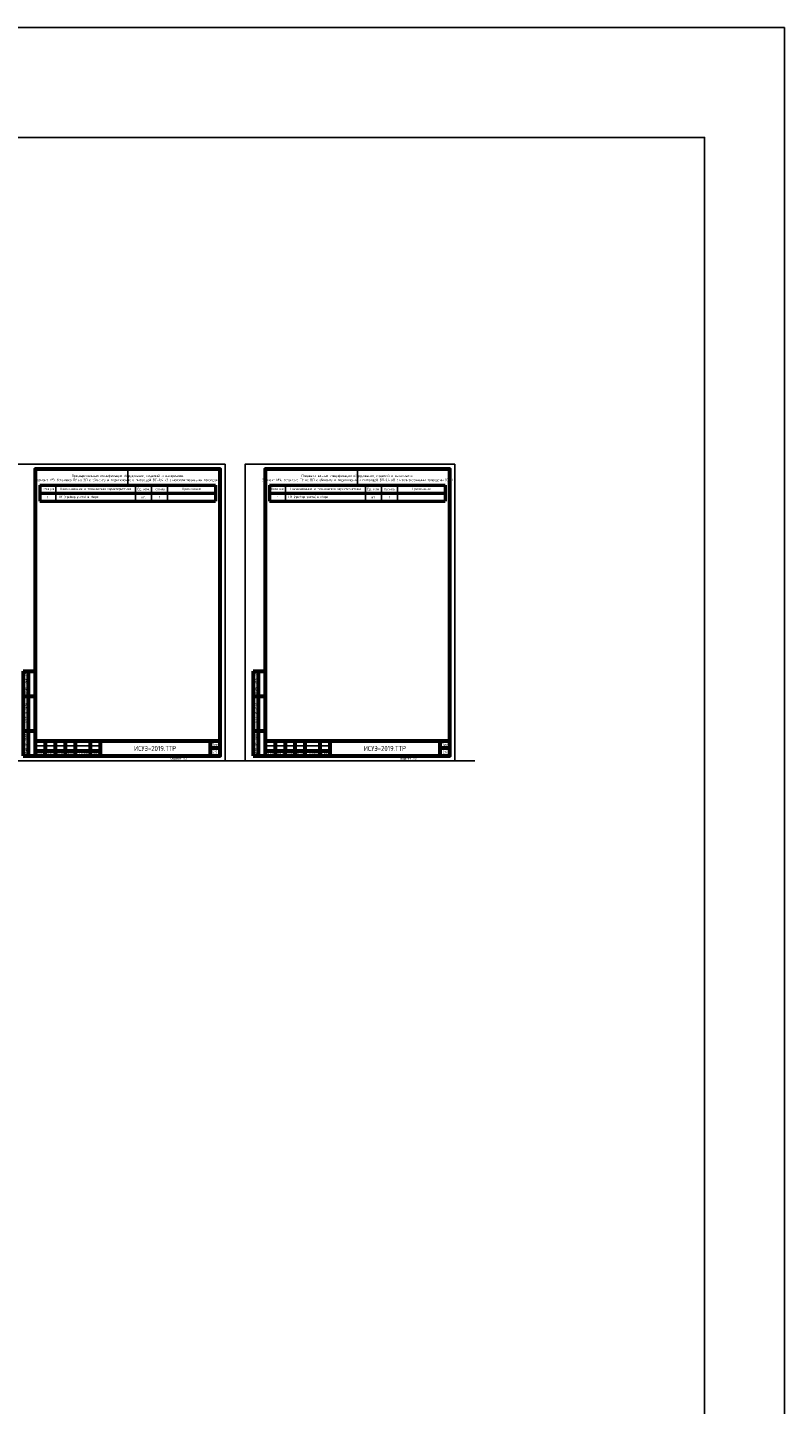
# Model space of a CAD drawing. Header units: millimetres. Extents: x -110 to 4101, y -10868 to 110.
# Tile 82 of 90: x 1362 to 2120, y -1268 to 110. Entities that reach past the tile are written whole.
import ezdxf
from ezdxf.enums import TextEntityAlignment as Align

# ---------------------------------------------------------------- set-up
doc = ezdxf.new("R2010")
doc.units = ezdxf.units.MM
doc.layers.add('01.Вспомогательный_слой', color=1, linetype='Continuous', plot=False)
doc.layers.add('Формат', color=7, linetype='Continuous', lineweight=25)
doc.layers.add('Формат @ 1', color=7, linetype='Continuous', lineweight=25)
doc.styles.add('Формат', font='isocpeur.ttf')
doc.styles.add('ЭП', font='GOST.TTF')

# ---------------------------------------------------------------- blocks, each defined once
blk = doc.blocks.new('*U77')
at = {"layer": 'Формат', "color": 7, "linetype": 'Continuous', "lineweight": 60}
for p, q in [((8, 85), (20, 85)), ((8, 85), (8, 0)), ((13, 85), (13, 0)), ((8, 60), (20, 60)), ((8, 25), (20, 25)), ((20, 15), (205, 15)), ((20, 15), (20, 0)), ((30, 15), (30, 0)), ((40, 15), (40, 0)), ((50, 15), (50, 0)), ((60, 15), (60, 0)), ((75, 15), (75, 0)), ((85, 15), (85, 0)), ((195, 15), (195, 0)), ((8, 0), (20, 0)), ((20, 5), (85, 5)), ((195, 8), (205, 8))]:
    blk.add_line(p, q, dxfattribs=at)
at = {"layer": 'Формат', "color": 7, "linetype": 'Continuous', "lineweight": 25}
blk.add_line((20, 10), (85, 10), dxfattribs=at)
blk.add_lwpolyline([(0, -5), (210, -5), (210, 292), (0, 292)], close=True, dxfattribs=at)
at = {"layer": 'Формат', "color": 7, "linetype": 'Continuous', "lineweight": 60}
blk.add_lwpolyline([(20, 0), (205, 0), (205, 287), (20, 287)], close=True, dxfattribs=at)
at = {"layer": 'Формат', "color": 7, "linetype": 'Continuous', "lineweight": 25, "style": 'ЭП'}
for s, p in [('Взам. инв. №', (10.5, 72.5)), ('Подп. и дата', (10.5, 42.5)), ('Инв. № подл.', (10.5, 12.5))]:
    blk.add_text(s, height=2.5, rotation=90, dxfattribs=at).set_placement(p, align=Align.MIDDLE_CENTER)
at = {"layer": 'Формат', "color": 7, "linetype": 'Continuous', "lineweight": 25, "style": 'Формат'}
for s, p in [('Изм.', (21.8, 1.2)), ('Лист', (41.5, 1.2)), ('№док.', (50.9, 1.2)), ('Подп.', (64, 1.2)), ('Дата', (76, 1.2)), ('Лист', (196.4, 10.2))]:
    blk.add_text(s, height=2.5, dxfattribs=at).set_placement(p)
at = {"layer": 'Формат', "color": 7, "linetype": 'Continuous', "lineweight": 25, "style": 'Формат', "width": 0.9}
blk.add_text('Кол.уч.', height=2.5, dxfattribs=at).set_placement((30.4, 1.2))
at = {"layer": 'Формат', "color": 7, "linetype": 'Continuous', "lineweight": 25, "style": 'ЭП', "flags": 8}
blk.add_attdef('N_ИНВ', text='', height=2.5, rotation=90, dxfattribs=at).set_placement((16.5, 12.5), align=Align.MIDDLE_CENTER)
for tag, p in [('изм.№', (21, 7.5)), ('изм.уч.', (31, 7.5)), ('изм.лист', (41, 7.5)), ('изм.№_док.', (50.5, 7.5)), ('изм_дата', (76, 7.5)), ('ФОРМ.ЛИСТА', (155, -2.5))]:
    blk.add_attdef(tag, text='', height=2.5, dxfattribs=at).set_placement(p, align=Align.MIDDLE_LEFT)
for tag, height, p in [('ОБОЗНАЧЕНИЕ', 5, (140, 7.5)), ('Лист', 2.5, (200, 4))]:
    blk.add_attdef(tag, text='', height=height, dxfattribs=at).set_placement(p, align=Align.MIDDLE_CENTER)
blk = doc.blocks.new('*T81')
at = {"color": 0, "linetype": 'ByBlock', "lineweight": 50, "ltscale": 0.2, "transparency": 16777216}
for p, q in [((0, 0), (176, 0)), ((0, 0), (0, -16)), ((176, 0), (176, -16)), ((0, -8), (176, -8)), ((0, -16), (176, -16))]:
    blk.add_line(p, q, dxfattribs=at)
at = {"color": 0, "linetype": 'ByBlock', "ltscale": 0.2, "transparency": 16777216}
for p, q in [((16, 0), (16, -16)), ((96, 0), (96, -16)), ((112, 0), (112, -16)), ((128, 0), (128, -16))]:
    blk.add_line(p, q, dxfattribs=at)
at = {"color": 0, "ltscale": 0.2, "transparency": 16777216, "char_height": 2.5, "style": 'ЭП'}
for s, insert, width, attachment_point in [('{\\fGOST type A|b1|i0|c204|p34;Позиция}', (8, -4), 10, 5), ('1', (8, -12), 10, 5), ('ПУ (прибор учета) в сборе', (19, -12), 74, 4), ('{\\fGOST type A|b1|i0|c204|p34;Наименование и техническая характеристика}', (56, -4), 74, 5), ('{\\fGOST type A|b1|i0|c204|p34;Ед. изм.}', (104, -4), 10, 5), ('шт.', (104, -12), 10, 5), ('{\\fGOST type A|b1|i0|c204|p34;Кол-во}', (120, -4), 10, 5), ('1', (120, -12), 10, 5), ('{\\fGOST type A|b1|i0|c204|p34;Примечание}', (152, -4), 42, 5)]:
    blk.add_mtext(s, dxfattribs=dict(at, insert=insert, width=width, attachment_point=attachment_point))
blk = doc.blocks.new('*T98')
at = {"color": 0, "linetype": 'ByBlock', "lineweight": 50, "ltscale": 0.2, "transparency": 16777216}
for p, q in [((0, 0), (176, 0)), ((0, 0), (0, -16)), ((176, 0), (176, -16)), ((0, -8), (176, -8)), ((0, -16), (176, -16))]:
    blk.add_line(p, q, dxfattribs=at)
at = {"color": 0, "linetype": 'ByBlock', "ltscale": 0.2, "transparency": 16777216}
for p, q in [((16, 0), (16, -16)), ((96, 0), (96, -16)), ((112, 0), (112, -16)), ((128, 0), (128, -16))]:
    blk.add_line(p, q, dxfattribs=at)
at = {"color": 0, "ltscale": 0.2, "transparency": 16777216, "char_height": 2.5, "style": 'ЭП'}
for s, insert, width, attachment_point in [('{\\fGOST type A|b1|i0|c204|p34;Позиция}', (8, -4), 10, 5), ('1', (8, -12), 10, 5), ('ПУ (прибор учета) в сборе', (19, -12), 74, 4), ('{\\fGOST type A|b1|i0|c204|p34;Наименование и техническая характеристика}', (56, -4), 74, 5), ('{\\fGOST type A|b1|i0|c204|p34;Ед. изм.}', (104, -4), 10, 5), ('шт.', (104, -12), 10, 5), ('{\\fGOST type A|b1|i0|c204|p34;Кол-во}', (120, -4), 10, 5), ('1', (120, -12), 10, 5), ('{\\fGOST type A|b1|i0|c204|p34;Примечание}', (152, -4), 42, 5)]:
    blk.add_mtext(s, dxfattribs=dict(at, insert=insert, width=width, attachment_point=attachment_point))

msp = doc.modelspace()

# ---------------------------------------------------------------- linework, layer by layer
at = {"ltscale": 0.2}
msp.add_lwpolyline([(-110, -10868), (2120, -10868), (2120, 110), (-110, 110)], close=True, dxfattribs=at)
at = {"layer": '01.Вспомогательный_слой', "ltscale": 0.2}
msp.add_lwpolyline([(0, 0), (2040, 0), (2040, -10788), (0, -10788)], close=True, dxfattribs=at)
for points in [[(1462.5, -332), (1462.5, -348)], [(1692.5, -332), (1692.5, -348)]]:
    msp.add_lwpolyline(points, dxfattribs=at)
at = {"layer": '01.Вспомогательный_слой'}
for points in [[(1560, -624), (1580, -624)], [(1790, -624), (1810, -624)]]:
    msp.add_lwpolyline(points, dxfattribs=at)

# ---------------------------------------------------------------- block references
for name, p in [('*T81', (1374.5, -348)), ('*T98', (1604.5, -348))]:
    msp.add_blockref(name, p)
at = {"layer": 'Формат @ 1', "ltscale": 0.7}
for p, values in [((1350, -619), {'ОБОЗНАЧЕНИЕ': 'ИСУЭ-2019.ТТР', 'Лист': '2.5', 'ФОРМ.ЛИСТА': 'Формат А3'}), ((1580, -619), {'ОБОЗНАЧЕНИЕ': 'ИСУЭ-2019.ТТР', 'Лист': '2.6', 'ФОРМ.ЛИСТА': 'Формат А3'})]:
    msp.add_blockref('*U77', p, dxfattribs=at).add_auto_attribs(values)

# ---------------------------------------------------------------- texts
at = {"char_height": 2.5, "width": 176, "attachment_point": 5, "style": 'ЭП'}
for s, insert in [('Предварительная спецификация оборудования, изделий и материалов.\\PВариант №3. Установка ПУ на ВЛ к абоненту и подключение к питающей ВЛ-0,4 кВ с неизолированными проводами', (1462.5, -341)), ('Предварительная спецификация оборудования, изделий и материалов.\\PВариант №4. Установка ПУ на ВЛ к абоненту и подключение к питающей ВЛ-0,4 кВ с изолированными проводами (СИП)', (1692.5, -341))]:
    msp.add_mtext(s, dxfattribs=dict(at, insert=insert))

doc.saveas('drawing.dxf')
